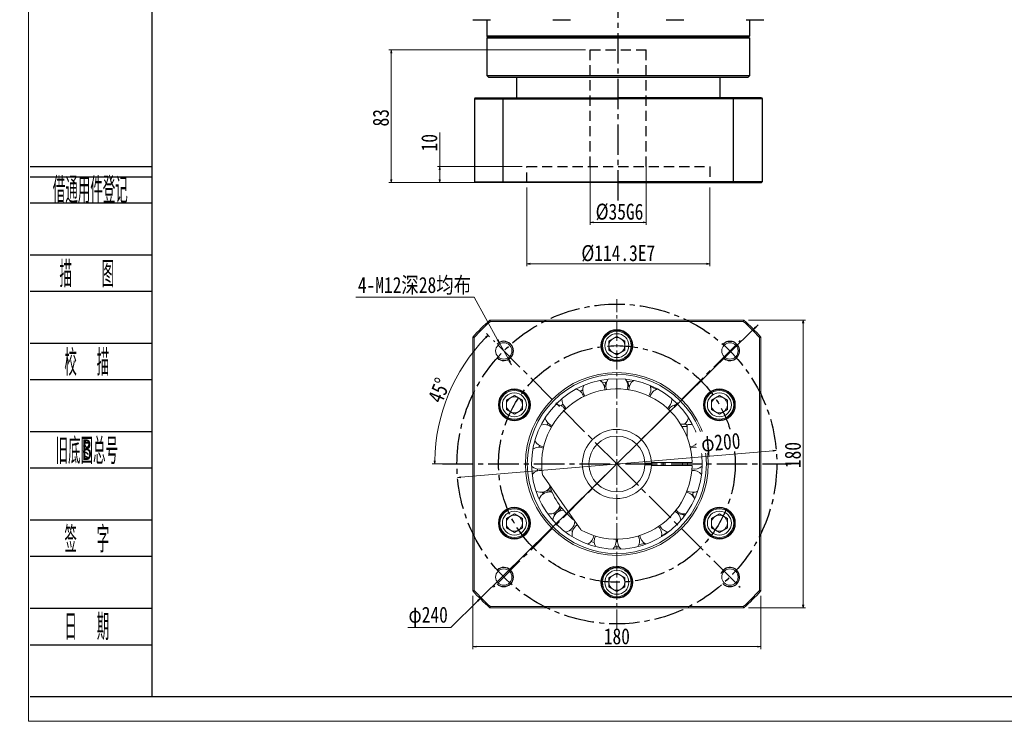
# Model space of a CAD drawing. Header units: millimetres. Extents: x -6 to 1305, y 0 to 916.
# Tile 1 of 3: x -6 to 610, y 0 to 439. Entities that reach past the tile are written whole.
import ezdxf
from ezdxf.enums import TextEntityAlignment as Align

# ---------------------------------------------------------------- set-up
doc = ezdxf.new("R2010")
doc.units = ezdxf.units.MM
doc.set_wipeout_variables(frame=1)
for name, pattern in [('CENTER2', [28.575, 19.05, -3.175, 3.175, -3.175]), ('DASHED2', [9.525, 6.35, -3.175]), ('点画线', [18, 12, -2, 2, -2])]:
    doc.linetypes.add(name, pattern=pattern)
for name, color, linetype in [('1轮廓实线层', 7, 'Continuous'), ('2细线层', 4, 'Continuous'), ('3中心线层', 1, 'CENTER2'), ('4虚线层', 6, 'DASHED2'), ('6文字层', 3, 'Continuous')]:
    doc.layers.add(name, color=color, linetype=linetype)
for name, color, linetype, lineweight in [('中心线层', 1, '点画线', 18), ('图框_外框线', 7, 'Continuous', 18), ('尺寸线层', 3, 'Continuous', 18)]:
    doc.layers.add(name, color=color, linetype=linetype, lineweight=lineweight)
doc.styles.add('PC_TEXTSTYLE', font='ISOCP.SHX', dxfattribs={"width": 0.707, "bigfont": 'GBCBIG.SHX'})
doc.styles.get("Standard").update_dxf_attribs({"font": 'SimSun.ttf'})
doc.styles.add('宋体', font='SimSun.ttf', dxfattribs={"width": 0.8})
doc.dimstyles.new('A水平标注$0', dxfattribs={"dimtxt": 3.5, "dimasz": 2, "dimexe": 1.5, "dimexo": 3, "dimgap": 1.1, "dimtad": 1, "dimtoh": 1, "dimdec": 4, "dimdsep": 46, "dimtxsty": '宋体', "dimblk": 'OPEN', "dimcen": 3, "dimclrd": 3, "dimclre": 3, "dimclrt": 6, "dimadec": 0, "dimazin": 0, "dimtm": 1e-09, "dimtfac": 1, "dimtdec": 4, "dimtix": 1, "dimtmove": 0, "dimatfit": 3, "dimldrblk": 'OPEN', "dimfxl": 0, "dimlwd": 13, "dimlwe": 13, "dimarcsym": 0})
doc.dimstyles.new('D直径标注φ25', dxfattribs={"dimtxt": 3.5, "dimasz": 2, "dimexe": 1, "dimexo": 3, "dimtad": 1, "dimtoh": 1, "dimdec": 1, "dimdsep": 46, "dimtxsty": '宋体', "dimblk": 'OPEN', "dimcen": 3, "dimclrd": 3, "dimclre": 3, "dimclrt": 130, "dimadec": 0, "dimazin": 0, "dimtm": 1e-09, "dimtfac": 1, "dimtdec": 1, "dimtmove": 0, "dimatfit": 0, "dimldrblk": 'OPEN', "dimfxl": 0, "dimlwd": 13, "dimlwe": 13, "dimarcsym": 0})
doc.dimstyles.new('螺孔(M8-7H)', dxfattribs={"dimtxt": 3.5, "dimasz": 2, "dimexe": 1.25, "dimexo": 3, "dimtad": 1, "dimtoh": 1, "dimdec": 4, "dimdsep": 46, "dimtxsty": '宋体', "dimblk": 'OPEN', "dimcen": 3, "dimclrd": 3, "dimclre": 3, "dimclrt": 2, "dimadec": 0, "dimazin": 0, "dimtm": 1e-09, "dimtfac": 1, "dimtdec": 4, "dimtmove": 0, "dimatfit": 3, "dimldrblk": 'OPEN', "dimfxl": 0, "dimlwd": 9, "dimlwe": 9, "dimarcsym": 0})

# ---------------------------------------------------------------- blocks, each defined once
blk = doc.blocks.new('_Open')
at = {"color": 0, "linetype": 'ByBlock', "lineweight": -2}
for p, q in [((-1, 0.17), (0, 0)), ((-1, -0.17), (0, 0)), ((0, 0), (-1, 0))]:
    blk.add_line(p, q, dxfattribs=at)
blk = doc.blocks.new('*D8')
at = {"layer": 'Defpoints', "color": 0, "transparency": 16777216}
for p in [(277.92, 81.56), (457.92, 81.56), (457.92, 46.72)]:
    blk.add_point(p, dxfattribs=at)
at = {"layer": '尺寸线层', "color": 3, "lineweight": 13, "transparency": 16777216}
for p, q in [((277.92, 78.56), (277.92, 45.22)), ((457.92, 78.56), (457.92, 45.22)), ((279.92, 46.72), (455.92, 46.72))]:
    blk.add_line(p, q, dxfattribs=at)
at = {"layer": '尺寸线层', "color": 3, "lineweight": 13, "transparency": 16777216, "xscale": 2, "yscale": 2, "zscale": 2, "rotation": 180}
blk.add_blockref('_Open', (277.92, 46.72), dxfattribs=at)
at = {"layer": '尺寸线层', "color": 3, "lineweight": 13, "transparency": 16777216, "xscale": 2, "yscale": 2, "zscale": 2}
blk.add_blockref('_Open', (457.92, 46.72), dxfattribs=at)
at = {"layer": '尺寸线层', "color": 6, "transparency": 16777216, "insert": (367.92, 53.11), "char_height": 10, "attachment_point": 5, "style": '宋体', "bg_fill": 3, "box_fill_scale": 1.1, "bg_fill_color": 257, "bg_fill_transparency": 0}
blk.add_mtext('180', dxfattribs=at)
blk = doc.blocks.new('*D9')
at = {"layer": 'Defpoints', "color": 0, "transparency": 16777216}
for p in [(447.29, 250.93), (484.4, 250.93), (447.29, 70.93)]:
    blk.add_point(p, dxfattribs=at)
at = {"layer": '尺寸线层', "color": 3, "lineweight": 13, "transparency": 16777216}
for p, q in [((450.29, 250.93), (485.9, 250.93)), ((484.4, 72.93), (484.4, 248.93)), ((450.29, 70.93), (485.9, 70.93))]:
    blk.add_line(p, q, dxfattribs=at)
at = {"layer": '尺寸线层', "color": 3, "lineweight": 13, "transparency": 16777216, "xscale": 2, "yscale": 2, "zscale": 2}
for p, rotation in [((484.4, 250.93), 90), ((484.4, 70.93), 270)]:
    blk.add_blockref('_Open', p, dxfattribs=dict(at, rotation=rotation))
at = {"layer": '尺寸线层', "color": 6, "transparency": 16777216, "insert": (478.01, 166.53), "char_height": 10, "attachment_point": 5, "rotation": 90, "style": '宋体', "bg_fill": 3, "box_fill_scale": 1.1, "bg_fill_color": 257, "bg_fill_transparency": 0}
blk.add_mtext('180', dxfattribs=at)
blk = doc.blocks.new('*D10')
at = {"layer": 'Defpoints', "color": 0, "transparency": 16777216}
for p in [(294.31, 236.9), (300.1, 226.39)]:
    blk.add_point(p, dxfattribs=at)
at = {"layer": '尺寸线层', "color": 3, "lineweight": 9, "transparency": 16777216}
for p, q in [((204.68, 265.25), (278.69, 265.25)), ((278.69, 265.25), (293.35, 238.65)), ((300.1, 226.39), (294.31, 236.9)), ((301.07, 224.64), (302.03, 222.89))]:
    blk.add_line(p, q, dxfattribs=at)
at = {"layer": '尺寸线层', "color": 3, "lineweight": 9, "transparency": 16777216, "xscale": 2, "yscale": 2, "zscale": 2}
for p, rotation in [((294.31, 236.9), 298.8496083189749), ((300.1, 226.39), 118.8496083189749)]:
    blk.add_blockref('_Open', p, dxfattribs=dict(at, rotation=rotation))
at = {"layer": '尺寸线层', "color": 2, "transparency": 16777216, "insert": (241.38, 272.34), "char_height": 10, "attachment_point": 5, "style": '宋体'}
blk.add_mtext('4-M12深28均布', dxfattribs=at)
blk = doc.blocks.new('*D11')
at = {"layer": 'Defpoints', "color": 0, "transparency": 16777216}
for p in [(290.49, 238.36), (269.25, 217.9), (261.92, 160.93), (367.92, 160.93), (473.92, 160.93)]:
    blk.add_point(p, dxfattribs=at)
at = {"layer": '尺寸线层', "color": 3, "lineweight": 13, "transparency": 16777216}
for p, q in [((288.37, 240.48), (286.3, 242.56)), ((258.92, 160.93), (252.49, 160.93))]:
    blk.add_line(p, q, dxfattribs=at)
blk.add_arc((367.92, 160.93), 113.93, 136.00581, 178.99419, dxfattribs=at)
at = {"layer": '尺寸线层', "color": 3, "lineweight": 13, "transparency": 16777216, "xscale": 2, "yscale": 2, "zscale": 2}
for p, rotation in [((287.36, 241.5), 45.50290531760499), ((253.99, 160.93), 269.4970946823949)]:
    blk.add_blockref('_Open', p, dxfattribs=dict(at, rotation=rotation))
at = {"layer": '尺寸线层', "color": 6, "transparency": 16777216, "insert": (256.81, 206.96), "char_height": 10, "attachment_point": 5, "rotation": 67.5, "style": '宋体', "bg_fill": 3, "box_fill_scale": 1.1, "bg_fill_color": 257, "bg_fill_transparency": 0}
blk.add_mtext('45%%d', dxfattribs=at)
blk = doc.blocks.new('*D12')
at = {"layer": 'Defpoints', "color": 0, "transparency": 16777216}
for p in [(453.4, 245.15), (282.43, 76.72)]:
    blk.add_point(p, dxfattribs=at)
at = {"layer": '尺寸线层', "color": 3, "lineweight": 13, "transparency": 16777216}
for p, q in [((454.83, 246.55), (456.25, 247.96)), ((453.4, 245.15), (282.43, 76.72)), ((264.04, 58.6), (281.01, 75.31)), ((237.29, 58.6), (264.04, 58.6))]:
    blk.add_line(p, q, dxfattribs=at)
at = {"layer": '尺寸线层', "color": 3, "lineweight": 13, "transparency": 16777216, "xscale": 2, "yscale": 2, "zscale": 2}
for p, rotation in [((453.4, 245.15), 224.5723010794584), ((282.43, 76.72), 44.57230107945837)]:
    blk.add_blockref('_Open', p, dxfattribs=dict(at, rotation=rotation))
at = {"layer": '尺寸线层', "color": 130, "transparency": 16777216, "insert": (249.92, 65.32), "char_height": 10, "attachment_point": 5, "style": '宋体', "bg_fill": 3, "box_fill_scale": 1.1, "bg_fill_color": 257, "bg_fill_transparency": 0}
blk.add_mtext('φ240', dxfattribs=at)
blk = doc.blocks.new('*D13')
at = {"layer": 'Defpoints', "color": 0, "transparency": 16777216}
for p in [(467.56, 169.43), (268.28, 152.44)]:
    blk.add_point(p, dxfattribs=at)
at = {"layer": '尺寸线层', "color": 3, "lineweight": 13, "transparency": 16777216}
blk.add_line((465.56, 169.26), (270.27, 152.61), dxfattribs=at)
at = {"layer": '尺寸线层', "color": 3, "lineweight": 13, "transparency": 16777216, "xscale": 2, "yscale": 2, "zscale": 2}
for p, rotation in [((467.56, 169.43), 4.874461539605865), ((268.28, 152.44), 184.8744615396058)]:
    blk.add_blockref('_Open', p, dxfattribs=dict(at, rotation=rotation))
at = {"layer": '尺寸线层', "color": 130, "transparency": 16777216, "insert": (433.01, 173.23), "char_height": 10, "attachment_point": 5, "rotation": 4.87446, "style": '宋体', "bg_fill": 3, "box_fill_scale": 1.1, "bg_fill_color": 257, "bg_fill_transparency": 0}
blk.add_mtext('φ200', dxfattribs=at)
blk = doc.blocks.new('*D38')
at = {"layer": 'Defpoints', "color": 0, "transparency": 16777216}
for p in [(311.66, 346.9), (257.17, 336.9), (304.62, 336.9)]:
    blk.add_point(p, dxfattribs=at)
at = {"layer": '尺寸线层', "color": 3, "lineweight": 13, "transparency": 16777216}
for p, q in [((257.17, 346.9), (257.17, 368.16)), ((308.66, 346.9), (255.67, 346.9)), ((257.17, 338.9), (257.17, 344.9)), ((301.62, 336.9), (255.67, 336.9))]:
    blk.add_line(p, q, dxfattribs=at)
at = {"layer": '尺寸线层', "color": 3, "lineweight": 13, "transparency": 16777216, "xscale": 2, "yscale": 2, "zscale": 2}
for p, rotation in [((257.17, 346.9), 90), ((257.17, 336.9), 270)]:
    blk.add_blockref('_Open', p, dxfattribs=dict(at, rotation=rotation))
at = {"layer": '尺寸线层', "color": 6, "transparency": 16777216, "insert": (250.67, 361.88), "char_height": 10, "attachment_point": 5, "rotation": 90, "style": '宋体', "bg_fill": 3, "box_fill_scale": 1.1, "bg_fill_color": 256, "bg_fill_true_color": 13158600, "bg_fill_transparency": 0}
blk.add_mtext('10', dxfattribs=at)
blk = doc.blocks.new('*D39')
at = {"layer": 'Defpoints', "color": 0, "transparency": 16777216}
for p in [(351.31, 419.9), (226.85, 336.9), (304.62, 336.9)]:
    blk.add_point(p, dxfattribs=at)
at = {"layer": '尺寸线层', "color": 3, "lineweight": 13, "transparency": 16777216}
for p, q in [((348.31, 419.9), (225.35, 419.9)), ((226.85, 417.9), (226.85, 338.9)), ((301.62, 336.9), (225.35, 336.9))]:
    blk.add_line(p, q, dxfattribs=at)
at = {"layer": '尺寸线层', "color": 3, "lineweight": 13, "transparency": 16777216, "xscale": 2, "yscale": 2, "zscale": 2}
for p, rotation in [((226.85, 419.9), 90), ((226.85, 336.9), 270)]:
    blk.add_blockref('_Open', p, dxfattribs=dict(at, rotation=rotation))
at = {"layer": '尺寸线层', "color": 6, "transparency": 16777216, "insert": (220.35, 377.47), "char_height": 10, "attachment_point": 5, "rotation": 90, "style": '宋体', "bg_fill": 3, "box_fill_scale": 1.1, "bg_fill_color": 256, "bg_fill_true_color": 13158600, "bg_fill_transparency": 0}
blk.add_mtext('83', dxfattribs=at)
blk = doc.blocks.new('*D40')
at = {"layer": 'Defpoints', "color": 0, "transparency": 16777216}
for p in [(311.66, 336.9), (425.96, 336.9), (425.96, 286.11)]:
    blk.add_point(p, dxfattribs=at)
at = {"layer": '尺寸线层', "color": 3, "lineweight": 13, "transparency": 16777216}
for p, q in [((311.66, 333.9), (311.66, 284.61)), ((425.96, 333.9), (425.96, 284.61)), ((313.66, 286.11), (423.96, 286.11))]:
    blk.add_line(p, q, dxfattribs=at)
at = {"layer": '尺寸线层', "color": 3, "lineweight": 13, "transparency": 16777216, "xscale": 2, "yscale": 2, "zscale": 2, "rotation": 180}
blk.add_blockref('_Open', (311.66, 286.11), dxfattribs=at)
at = {"layer": '尺寸线层', "color": 3, "lineweight": 13, "transparency": 16777216, "xscale": 2, "yscale": 2, "zscale": 2}
blk.add_blockref('_Open', (425.96, 286.11), dxfattribs=at)
at = {"layer": '尺寸线层', "color": 6, "transparency": 16777216, "insert": (368.81, 292.61), "char_height": 10, "attachment_point": 5, "style": '宋体', "bg_fill": 3, "box_fill_scale": 1.1, "bg_fill_color": 256, "bg_fill_true_color": 13158600, "bg_fill_transparency": 0}
blk.add_mtext('{%%c114.3}{}{E7}', dxfattribs=at)
blk = doc.blocks.new('*D41')
at = {"layer": 'Defpoints', "color": 0, "transparency": 16777216}
for p in [(351.31, 349.9), (386.31, 349.9)]:
    blk.add_point(p, dxfattribs=at)
at = {"layer": '尺寸线层', "color": 3, "lineweight": 13, "transparency": 16777216}
for p, q in [((351.31, 346.9), (351.31, 310.54)), ((386.31, 346.9), (386.31, 310.54)), ((353.31, 312.04), (384.31, 312.04))]:
    blk.add_line(p, q, dxfattribs=at)
at = {"layer": '尺寸线层', "color": 3, "lineweight": 13, "transparency": 16777216, "xscale": 2, "yscale": 2, "zscale": 2, "rotation": 180}
blk.add_blockref('_Open', (351.31, 312.04), dxfattribs=at)
at = {"layer": '尺寸线层', "color": 3, "lineweight": 13, "transparency": 16777216, "xscale": 2, "yscale": 2, "zscale": 2}
blk.add_blockref('_Open', (386.31, 312.04), dxfattribs=at)
at = {"layer": '尺寸线层', "color": 6, "transparency": 16777216, "insert": (369.56, 318.54), "char_height": 10, "attachment_point": 5, "style": '宋体', "bg_fill": 3, "box_fill_scale": 1.1, "bg_fill_color": 256, "bg_fill_true_color": 13158600, "bg_fill_transparency": 0}
blk.add_mtext('{%%c35}{}{G6}', dxfattribs=at)
at = {"layer": 'Defpoints', "color": 0, "transparency": 16777216}
blk.add_point((386.31, 312.04), dxfattribs=at)

msp = doc.modelspace()

# ---------------------------------------------------------------- linework, layer by layer
at = {"color": 7, "linetype": 'Continuous', "lineweight": 15}
for p, q in [((318.3935, 156.66459), (318.31392, 157.77348)), ((344.55275, 121.07745), (322.47371, 152.60959)), ((321.73817, 142.14439), (321.31475, 143.27333)), ((324.53185, 143.74498), (324.68683, 143.35883)), ((298.83174, 126.82048), (303.83174, 129.70723)), ((303.83174, 129.70723), (308.83174, 126.82048)), ((329.11233, 129.119), (328.25754, 130.2524)), ((331.08192, 132.28222), (331.33884, 131.95493)), ((427.0035, 126.82048), (432.0035, 129.70723)), ((432.0035, 129.70723), (437.0035, 126.82048)), ((436.08788, 132.56625), (435.85265, 132.06909)), ((436.08788, 132.56625), (435.85265, 132.06909)), ((437.63335, 131.64783), (437.39361, 131.14113)), ((437.63335, 131.64783), (437.39361, 131.14113)), ((298.83174, 121.04698), (298.83174, 126.82048)), ((308.83174, 126.82048), (308.83174, 121.04698)), ((427.0035, 121.04698), (427.0035, 126.82048)), ((437.0035, 126.82048), (437.0035, 121.04698)), ((303.83174, 118.16023), (298.83174, 121.04698)), ((308.83174, 121.04698), (303.83174, 118.16023)), ((340.07919, 118.60995), (338.74055, 119.59259)), ((432.0035, 118.16023), (427.0035, 121.04698)), ((437.0035, 121.04698), (432.0035, 118.16023)), ((307.69742, 115.20109), (307.37847, 115.66205)), ((307.69742, 115.20109), (307.37847, 115.66205)), ((309.26552, 116.08029), (308.95258, 116.53259)), ((309.26552, 116.08029), (308.95258, 116.53259)), ((353.86269, 111.64491), (351.83039, 112.36226)), ((362.91762, 89.82048), (367.91762, 92.70723)), ((367.91762, 92.70723), (372.91762, 89.82048)), ((377.43578, 87.71281), (376.88762, 87.66794)), ((377.43578, 87.71281), (376.88762, 87.66794)), ((377.41314, 85.91519), (376.85447, 85.86946)), ((377.41314, 85.91519), (376.85447, 85.86946))]:
    msp.add_line(p, q, dxfattribs=at)
for points in [[(322.59063, 143.57259), (321.52534, 142.79972), (321.49772, 142.77567)], [(411.99006, 144.17838), (411.6478, 143.30439), (411.63342, 143.26876)], [(418.22086, 143.2129), (417.85493, 143.39994), (417.45008, 143.50961)], [(416.22416, 139.75314), (416.76494, 139.56905), (416.78327, 139.56572)], [(328.66043, 129.71016), (329.69101, 130.09369), (330.21893, 130.35998)], [(395.76414, 115.4473), (395.88382, 116.10049), (395.94445, 117.0115)], [(399.8936, 118.4249), (396.84689, 116.44603), (395.84743, 115.86061)], [(367.52681, 112.72823), (367.42619, 113.90015), (367.41982, 113.93637)], [(385.25648, 111.29076), (383.1929, 110.70777), (381.6249, 110.32551)], [(369.38215, 109.03894), (368.4741, 109.05976), (366.52715, 109.15807)]]:
    msp.add_lwpolyline(points, dxfattribs=at)
for centre, radius in [((303.83174, 123.93373), 10), ((303.83174, 123.93373), 9), ((303.83174, 123.93373), 7.5), ((432.0035, 123.93373), 10), ((432.0035, 123.93373), 9), ((432.0035, 123.93373), 7.5), ((297.20694, 90.22305), 5.1), ((438.62829, 90.22305), 5.1)]:
    msp.add_circle(centre, radius, dxfattribs=at)
for centre, radius, start, end in [((320.38988, 150.08583), 6.875, 84.16461188, 141.72253571), ((415.44535, 150.08583), 6.875, 38.27746429, 95.83538812), ((367.91762, 160.93373), 44.16667, 196.97903787, 233.02096213), ((320.38988, 150.08583), 6.875, 244.09050323, 327.75462611), ((325.69888, 136.55873), 6.875, 75.10251674, 158.86539285), ((326.5216, 137.03373), 7.6295, 87.45722614, 109.31406637), ((326.5216, 137.03373), 6.6295, 83.37518799, 108.95636862), ((410.13635, 136.55873), 6.875, 21.13460715, 78.83827275), ((415.44535, 150.08583), 6.875, 238.34234001, 296.00824999), ((417.13244, 141.535), 2, 121.4608232, 187.85772919), ((409.31363, 137.03373), 7.6295, 20.00185014, 39.85598456), ((303.83174, 123.93373), 9.55, 304.67933747, 293.87754008), ((303.83174, 123.93373), 9.55, 304.67933747, 293.87754008), ((325.69888, 136.55873), 6.875, 261.13460715, 344.89748326), ((334.75919, 125.19745), 6.875, 92.24537389, 175.90949677), ((326.5216, 137.03373), 6.6295, 311.04363139, 336.62481201), ((326.5216, 137.03373), 7.6295, 310.68593363, 332.54277386), ((401.07604, 125.19745), 6.875, 3.99175001, 61.65765999), ((410.13635, 136.55873), 6.875, 221.16172725, 278.86539285), ((409.31363, 137.03373), 7.6295, 241.01307852, 274.33928623), ((403.9072, 129.86809), 6, 335.30629519, 358.27659948), ((432.0035, 123.93373), 9.55, 64.67933747, 53.87754008), ((432.0035, 123.93373), 9.55, 64.67933747, 53.87754008), ((432.0035, 123.93373), 9.55, 53.87754008, 64.67933747), ((432.0035, 123.93373), 9.55, 53.87754008, 64.67933747), ((303.83174, 123.93373), 5, 120, 180), ((303.83174, 123.93373), 5, 180, 240), ((303.83174, 123.93373), 5, 60, 120), ((303.83174, 123.93373), 5, 0, 60), ((303.83174, 123.93373), 5, 300, 0), ((334.75919, 125.19745), 6.875, 278.27746429, 360), ((432.0035, 123.93373), 5, 120, 180), ((432.0035, 123.93373), 5, 180, 240), ((432.0035, 123.93373), 5, 60, 120), ((432.0035, 123.93373), 5, 0, 60), ((432.0035, 123.93373), 5, 300, 360), ((303.83174, 123.93373), 5, 240, 300), ((346.76578, 117.0115), 6.875, 120.66786162, 193.15110714), ((389.06945, 117.0115), 6.875, 0, 44.40681669), ((401.07604, 125.19745), 6.875, 204.16461188, 261.72253571), ((432.0035, 123.93373), 5, 240, 300), ((303.83174, 123.93373), 9.55, 293.87754008, 304.67933747), ((303.83174, 123.93373), 9.55, 293.87754008, 304.67933747), ((346.76578, 117.0115), 6.875, 295.42032144, 352.97824527), ((360.65181, 112.72823), 6.875, 152.73604045, 210.29396428), ((360.65181, 112.72823), 6.875, 312.56317858, 0), ((375.18343, 112.72823), 6.875, 169.87889759, 227.43682142), ((375.18343, 112.72823), 6.875, 329.70603572, 0), ((375.18343, 112.72823), 6.875, 0, 27.26395955), ((389.06945, 117.0115), 6.875, 187.02175473, 244.57967856), ((367.91762, 86.93373), 5, 120, 180), ((367.91762, 86.93373), 5, 60, 120), ((367.91762, 86.93373), 5, 0, 60), ((367.91762, 86.93373), 9.55, 353.87754008, 4.67933747), ((367.91762, 86.93373), 9.55, 353.87754008, 4.67933747)]:
    msp.add_arc(centre, radius, start, end, dxfattribs=at)
for points in [[(288.54508, 250.93373), (288.84803, 250.13373)], [(322.47371, 152.60959), (321.41362, 154.12355)], [(345.61284, 119.56349), (344.55275, 121.07745)]]:
    msp.add_open_spline(points, degree=1, dxfattribs=at)
at = {"layer": '1轮廓实线层', "linetype": 'Continuous', "lineweight": 30}
for p, q in [((277.85045, 438.79674), (284.77395, 438.79674)), ((284.77395, 438.79674), (288.85044, 438.79674)), ((286.8093, 428.39674), (286.8093, 438.79674)), ((327.91109, 438.79674), (338.17422, 438.79674)), ((338.17422, 438.79674), (338.91108, 438.79674)), ((398.70752, 438.79674), (409.70752, 438.79674)), ((448.76816, 438.79674), (459.76816, 438.79674)), ((450.8093, 438.79674), (450.8093, 428.39674)), ((287.3093, 427.89674), (286.8093, 428.39674)), ((450.8093, 428.39674), (286.8093, 428.39674)), ((286.8093, 427.39674), (287.3093, 427.89674)), ((286.8093, 403.69674), (286.8093, 427.39674)), ((286.8093, 427.39674), (450.8093, 427.39674)), ((287.3093, 427.89674), (450.30931, 427.89674)), ((450.8093, 428.39674), (450.30931, 427.89674)), ((450.30931, 427.89674), (450.8093, 427.39674)), ((450.8093, 427.39674), (450.8093, 403.69674)), ((287.6093, 402.89674), (286.8093, 403.69674)), ((368.8093, 403.69674), (286.8093, 403.69674)), ((287.6093, 402.89674), (368.8093, 402.89674)), ((290.3093, 402.79674), (301.3093, 402.79674)), ((305.3093, 389.89675), (305.3093, 402.89674)), ((326.8093, 402.79674), (337.8093, 402.79674)), ((450.8093, 403.69674), (368.8093, 403.69674)), ((368.8093, 402.89674), (450.0093, 402.89674)), ((399.8093, 402.79674), (410.8093, 402.79674)), ((432.3093, 402.89674), (432.3093, 389.89675)), ((436.3093, 402.79674), (447.3093, 402.79674)), ((450.8093, 403.69674), (450.0093, 402.89674)), ((440.81407, 389.39674), (440.63183, 389.89675)), ((440.81407, 337.39675), (440.81407, 389.39674)), ((458.31407, 389.89675), (458.81407, 389.39674)), ((458.81407, 389.39674), (458.81407, 337.39675)), ((368.81407, 336.89674), (458.31407, 336.89674)), ((440.81407, 337.39675), (440.63183, 336.89674)), ((458.31407, 336.89674), (458.81407, 337.39675))]:
    msp.add_line(p, q, dxfattribs=at)
at = {"layer": '1轮廓实线层'}
for p, q in [((458.31407, 389.89675), (368.81407, 389.89675)), ((458.81407, 389.39674), (368.81407, 389.39674))]:
    msp.add_line(p, q, dxfattribs=at)
at = {"layer": '1轮廓实线层', "linetype": 'Continuous', "lineweight": 30}
for centre, start, end in [((290.3093, 403.79674), 244.15806724, 270), ((301.3093, 403.79674), 270, 295.84193276), ((326.8093, 403.79674), 244.15806724, 270), ((337.8093, 403.79674), 270, 295.84193276), ((399.8093, 403.79674), 244.15806724, 270), ((410.8093, 403.79674), 270, 295.84193276), ((436.3093, 403.79674), 244.15806724, 270), ((447.3093, 403.79674), 270, 295.84193276)]:
    msp.add_arc(centre, 1, start, end, dxfattribs=at)
at = {"layer": '2细线层'}
for p, q in [((0.97474, 347.05485), (77.0937, 347.05485)), ((0.97474, 340.55218), (77.0937, 340.55218)), ((0.97474, 324.29551), (77.0937, 324.29551)), ((0.97474, 291.78216), (77.0937, 291.78216)), ((0.97474, 269.02282), (77.0937, 269.02282)), ((0.97474, 236.50948), (77.0937, 236.50948)), ((0.97474, 213.75014), (77.0937, 213.75014)), ((0.97474, 181.23679), (77.0937, 181.23679)), ((0.97474, 158.47745), (77.0937, 158.47745)), ((0.97474, 125.96411), (77.0937, 125.96411)), ((0.97474, 103.20477), (77.0937, 103.20477)), ((0.97474, 70.69142), (77.0937, 70.69142)), ((0.97474, 47.93208), (77.0937, 47.93208)), ((0.97474, 15.41874), (77.0937, 15.41874))]:
    msp.add_line(p, q, dxfattribs=at)
at = {"layer": '3中心线层'}
msp.add_line((368.81407, 325.68964), (368.81407, 567.39674), dxfattribs=at)
at = {"layer": '4虚线层'}
for p, q in [((351.31407, 419.89674), (386.31407, 419.89674)), ((351.31407, 346.89674), (351.31407, 419.89674)), ((386.31407, 346.89674), (386.31407, 419.89674)), ((311.66407, 346.89674), (425.96407, 346.89674)), ((311.66407, 336.89674), (311.66407, 346.89674))]:
    msp.add_line(p, q, dxfattribs=at)

# ---------------------------------------------------------------- texts
at = {"layer": '6文字层', "color": 3, "style": 'PC_TEXTSTYLE'}
for s, width, p in [('借通用件登记', 0.667, (38.62145, 332.85492)), ('描   图', 0.6667, (36.45202, 280.40249)), ('校  描', 0.667, (36.45202, 225.12981)), ('旧底图总号', 0.667, (36.45202, 169.85712)), ('签  字', 0.667, (36.45202, 114.58444)), ('日  期', 0.667, (36.47229, 59.63626))]:
    msp.add_text(s, height=16.256672, dxfattribs=dict(at, width=width)).set_placement(p, align=Align.MIDDLE)
at = {"layer": '6文字层', "width": 0.707}
msp.add_text('B', height=13.00534, dxfattribs=at).set_placement((36.45202, 169.85712), align=Align.MIDDLE)

# ---------------------------------------------------------------- dimensions: what is measured, and where the dimension line sits
at = {"layer": '尺寸线层'}
dim = msp.add_diameter_dim_2p(p1=(300.10201, 226.38907), p2=(294.31186, 236.89974), text='4-M12深28均布', dimstyle='螺孔(M8-7H)', override={"dimtxt": 10, "dimgap": 0.5, "dimpost": 'M<>-7H', "dimtfill": 0}, dxfattribs=at)
dim.commit()
dim.dimension.update_dxf_attribs({"geometry": '*D10', "text_midpoint": (241.37718, 265.24869), "dimtype": 163})
dim = msp.add_linear_dim(base=(457.91762, 46.71765), p1=(277.91762, 81.56119), p2=(457.91762, 81.56119), dimstyle='A水平标注$0', override={"dimtxt": 10, "dimgap": 1.5, "dimblk": 'Open', "dimtfill": 1, "dimtfillclr": 256}, dxfattribs=at)
dim.commit()
dim.dimension.update_dxf_attribs({"geometry": '*D8', "text_midpoint": (367.91762, 46.71765), "dimtype": 160})

# ---------------------------------------------------------------- next in the draw order: linework, layer by layer
at = {"color": 7, "linetype": 'Continuous', "lineweight": 15}
for p, q in [((362.91762, 84.04698), (362.91762, 89.82048)), ((372.91762, 89.82048), (372.91762, 84.04698)), ((367.91762, 81.16023), (362.91762, 84.04698)), ((372.91762, 84.04698), (367.91762, 81.16023))]:
    msp.add_line(p, q, dxfattribs=at)
for radius in [10, 9, 7.5]:
    msp.add_circle((367.91762, 86.93373), radius, dxfattribs=at)
at = {"color": 4}
msp.add_arc((297.20694, 90.22305), 6, 225, 133.28086868, dxfattribs=at)
at = {"color": 7, "linetype": 'Continuous', "lineweight": 15}
for centre, radius, start, end in [((367.91762, 86.93373), 9.55, 4.67933747, 353.87754008), ((367.91762, 86.93373), 9.55, 4.67933747, 353.87754008), ((367.91762, 86.93373), 5, 180, 240), ((367.91762, 86.93373), 5, 300, 360), ((367.91762, 160.93373), 120, 221.40962211, 228.59037789), ((367.91762, 160.93373), 119.2, 221.55475457, 228.44524543), ((367.91762, 86.93373), 5, 240, 300)]:
    msp.add_arc(centre, radius, start, end, dxfattribs=at)
for points in [[(277.91762, 81.56119), (278.71762, 81.86414)], [(288.84803, 71.73373), (288.54508, 70.93373)]]:
    msp.add_open_spline(points, degree=1, dxfattribs=at)

# ---------------------------------------------------------------- next in the draw order: dimensions: what is measured, and where the dimension line sits
at = {"layer": '尺寸线层'}
dim = msp.add_linear_dim(base=(484.40074, 250.93373), p1=(447.29016, 70.93373), p2=(447.29016, 250.93373), angle=90, dimstyle='A水平标注$0', override={"dimtxt": 10, "dimgap": 1.5, "dimblk": 'Open', "dimtfill": 1, "dimtfillclr": 256}, dxfattribs=at)
dim.commit()
dim.dimension.update_dxf_attribs({"geometry": '*D9', "text_midpoint": (484.40074, 166.53344), "dimtype": 160})

# ---------------------------------------------------------------- next in the draw order: linework, layer by layer
at = {"color": 7, "linetype": 'Continuous', "lineweight": 15}
for p, q in [((288.54508, 250.93373), (447.29016, 250.93373)), ((446.98721, 250.13373), (288.84803, 250.13373)), ((447.29016, 70.93373), (288.54508, 70.93373)), ((288.84803, 71.73373), (446.98721, 71.73373))]:
    msp.add_line(p, q, dxfattribs=at)
at = {"color": 4}
msp.add_arc((438.62829, 90.22305), 6, 223.28086868, 160.15840041, dxfattribs=at)
at = {"color": 7, "linetype": 'Continuous', "lineweight": 15}
for radius, start, end in [(119.2, 311.55475457, 318.44524543), (120, 311.40962211, 318.59037789)]:
    msp.add_arc((367.91762, 160.93373), radius, start, end, dxfattribs=at)
for points in [[(447.29016, 250.93373), (446.98721, 250.13373)], [(457.11762, 81.86414), (457.91762, 81.56119)], [(446.98721, 71.73373), (447.29016, 70.93373)]]:
    msp.add_open_spline(points, degree=1, dxfattribs=at)

# ---------------------------------------------------------------- next in the draw order: dimensions: what is measured, and where the dimension line sits
at = {"layer": '尺寸线层'}
dim = msp.add_angular_dim_2l(base=(269.25046, 217.89924), line1=((261.91762, 160.93373), (473.91762, 160.93373)), line2=((367.91762, 160.93373), (290.49432, 238.35702)), dimstyle='A水平标注$0', override={"dimtxt": 10, "dimgap": 1.5, "dimblk": 'Open', "dimtfill": 1, "dimtfillclr": 256}, dxfattribs=at)
dim.commit()
dim.dimension.update_dxf_attribs({"geometry": '*D11', "text_midpoint": (256.8087, 206.95655)})

# ---------------------------------------------------------------- next in the draw order: linework, layer by layer
at = {"color": 7, "linetype": 'Continuous', "lineweight": 15}
for p, q in [((277.91762, 81.56119), (277.91762, 240.30627)), ((362.91762, 237.82048), (367.91762, 240.70723)), ((367.91762, 240.70723), (372.91762, 237.82048)), ((457.91762, 240.30627), (457.91762, 81.56119)), ((278.71762, 240.00332), (278.71762, 81.86414)), ((358.39945, 234.15465), (358.94761, 234.19952)), ((358.42209, 235.95227), (358.98076, 235.998)), ((362.91762, 232.04698), (362.91762, 237.82048)), ((372.91762, 237.82048), (372.91762, 232.04698)), ((457.11762, 81.86414), (457.11762, 240.00332)), ((367.91762, 229.16023), (362.91762, 232.04698)), ((372.91762, 232.04698), (367.91762, 229.16023)), ((298.83174, 200.82048), (303.83174, 203.70723)), ((303.83174, 203.70723), (308.83174, 200.82048)), ((345.01465, 206.35896), (346.67893, 207.23965)), ((360.42042, 207.31903), (360.4233, 207.5179)), ((426.56971, 205.78717), (426.88265, 205.33487)), ((426.56971, 205.78717), (426.88265, 205.33487)), ((427.0035, 200.82048), (432.0035, 203.70723)), ((428.13782, 206.66637), (428.45676, 206.20541)), ((428.13782, 206.66637), (428.45676, 206.20541)), ((432.0035, 203.70723), (437.0035, 200.82048)), ((298.83174, 195.04698), (298.83174, 200.82048)), ((308.83174, 200.82048), (308.83174, 195.04698)), ((333.13249, 197.34403), (334.18858, 198.38656)), ((402.25447, 201.21287), (402.23252, 201.76181)), ((427.0035, 195.04698), (427.0035, 200.82048)), ((437.0035, 200.82048), (437.0035, 195.04698)), ((303.83174, 192.16023), (298.83174, 195.04698)), ((308.83174, 195.04698), (303.83174, 192.16023)), ((432.0035, 192.16023), (427.0035, 195.04698)), ((437.0035, 195.04698), (432.0035, 192.16023)), ((298.20189, 190.21963), (298.44162, 190.72633)), ((298.20189, 190.21963), (298.44162, 190.72633)), ((299.74735, 189.30121), (299.98258, 189.79838)), ((299.74735, 189.30121), (299.98258, 189.79838)), ((324.33554, 185.37982), (324.93633, 186.47314)), ((407.71711, 185.93373), (410.41762, 185.93373)), ((411.91762, 184.43373), (408.62081, 184.43373)), ((411.91762, 184.43373), (411.91762, 177.45644)), ((319.29459, 171.45182), (319.53631, 172.55877)), ((418.74805, 174.5537), (419.43366, 174.73741)), ((385.81063, 161.43373), (389.51183, 161.43373)), ((389.51183, 160.43373), (385.81063, 160.43373)), ((388.89379, 161.4168), (388.89379, 160.43373)), ((389.89488, 161.93373), (414.10679, 161.93373)), ((392.91762, 159.93373), (392.91762, 161.93373)), ((396.91762, 161.93373), (396.91762, 159.93373)), ((408.91762, 161.93373), (408.91762, 159.93373)), ((412.08428, 160.93373), (412.07296, 161.93373)), ((412.07296, 159.93373), (412.08428, 160.93373)), ((389.89488, 159.93373), (414.10679, 159.93373))]:
    msp.add_line(p, q, dxfattribs=at)
for points in [[(359.05046, 211.64002), (361.08925, 212.04242), (361.48528, 212.1108)], [(374.10519, 212.68032), (375.89259, 212.51144), (377.37126, 212.32434)], [(374.42435, 207.46381), (374.66908, 208.38627), (374.79262, 209.68373)], [(388.92532, 209.30604), (390.22564, 208.78012), (392.83282, 207.59881)], [(402.23714, 201.70071), (402.92116, 201.15235), (403.29817, 200.84188)], [(388.91166, 160.43373), (388.91762, 160.93373), (388.91166, 161.43373)]]:
    msp.add_lwpolyline(points, dxfattribs=at)
for centre, radius in [((367.91762, 234.93373), 10), ((367.91762, 234.93373), 9), ((367.91762, 234.93373), 7.5), ((297.20694, 231.64441), 5.1), ((438.62829, 231.64441), 5.1), ((367.91762, 160.93373), 57.15), ((367.91762, 160.93373), 56), ((367.91762, 160.93373), 53.33333), ((303.83174, 197.93373), 10), ((303.83174, 197.93373), 9), ((303.83174, 197.93373), 7.5), ((432.0035, 197.93373), 10), ((432.0035, 197.93373), 9), ((432.0035, 197.93373), 7.5)]:
    msp.add_circle(centre, radius, dxfattribs=at)
for centre, radius, start, end in [((367.91762, 160.93373), 120, 131.40962211, 138.59037789), ((367.91762, 160.93373), 119.2, 131.55475457, 138.44524543), ((367.91762, 160.93373), 119.2, 41.55475457, 48.44524543), ((367.91762, 160.93373), 120, 41.40962211, 48.59037789), ((367.91762, 234.93373), 9.55, 184.67933747, 173.87754008), ((367.91762, 234.93373), 9.55, 173.87754008, 184.67933747), ((367.91762, 234.93373), 5, 120, 180), ((367.91762, 234.93373), 5, 180, 240), ((367.91762, 234.93373), 5, 60, 120), ((367.91762, 234.93373), 5, 0, 60), ((367.91762, 234.93373), 5, 300, 360), ((367.91762, 234.93373), 5, 240, 300), ((353.5483, 207.5179), 6.875, 158.27746429, 215.83538812), ((353.5483, 207.5179), 6.875, 0, 56.00824999), ((367.91762, 208.73373), 7.6295, 154.3740241, 178.98692148), ((367.91762, 209.68373), 6.875, 141.13460715, 198.83827274), ((367.91762, 209.68373), 6.875, 0, 38.86539285), ((367.91762, 208.73373), 7.6295, 1.01307852, 30.89634507), ((382.28693, 207.5179), 6.875, 123.99175001, 181.65765999), ((382.28693, 207.5179), 6.875, 0, 21.72253571), ((303.83174, 197.93373), 9.55, 244.67933747, 233.87754008), ((303.83174, 197.93373), 9.55, 244.67933747, 233.87754008), ((367.91762, 160.93373), 47, 1.21915113, 188.3313394), ((340.45576, 201.21287), 6.875, 15.59318331, 73.15110714), ((382.28693, 207.5179), 6.875, 324.16461188, 360), ((395.37947, 201.21287), 6.875, 106.84889286, 164.40681669), ((432.0035, 197.93373), 9.55, 124.67933747, 113.87754008), ((432.0035, 197.93373), 9.55, 124.67933747, 113.87754008), ((432.0035, 197.93373), 9.55, 113.87754008, 124.67933747), ((432.0035, 197.93373), 9.55, 113.87754008, 124.67933747), ((303.83174, 197.93373), 5, 120, 180), ((303.83174, 197.93373), 5, 180, 240), ((303.83174, 197.93373), 5, 60, 120), ((303.83174, 197.93373), 5, 0, 60), ((303.83174, 197.93373), 5, 300, 360), ((329.80333, 191.32886), 6.875, 32.73604045, 90.29396428), ((340.45576, 201.21287), 6.875, 175.42032144, 232.97824527), ((395.37947, 201.21287), 6.875, 307.02175473, 360), ((406.0319, 191.32886), 6.875, 89.70603572, 147.26395955), ((432.0035, 197.93373), 5, 120, 180), ((432.0035, 197.93373), 5, 180, 240), ((432.0035, 197.93373), 5, 60, 120), ((432.0035, 197.93373), 5, 0, 60), ((432.0035, 197.93373), 5, 300, 360), ((303.83174, 197.93373), 5, 240, 300), ((432.0035, 197.93373), 5, 240, 300), ((303.83174, 197.93373), 9.55, 233.87754008, 244.67933747), ((303.83174, 197.93373), 9.55, 233.87754008, 244.67933747), ((322.53752, 178.74411), 6.875, 49.87889759, 107.43682142), ((329.80333, 191.32886), 6.875, 192.56317858, 250.12110241), ((406.0319, 191.32886), 6.875, 308.30281976, 347.43682142), ((410.41762, 184.43373), 1.5, 0, 90), ((413.29771, 178.74411), 6.875, 72.56317858, 104.58145062), ((367.91762, 160.93373), 21.6, 1.32640967, 358.67359033), ((322.53752, 178.74411), 6.875, 209.70603572, 267.26395955), ((367.91762, 160.93373), 17.5, 1.63724508, 358.36275492), ((413.29771, 178.74411), 6.875, 272.73604045, 330.29396428), ((319.30393, 164.57682), 6.875, 67.02175473, 124.57967856), ((416.5313, 164.57682), 6.875, 55.42032144, 112.97824527), ((367.91762, 160.93373), 29, 358.02389171, 1.97610829), ((319.30393, 164.57682), 6.875, 226.84889286, 284.40681669), ((367.91762, 160.93373), 47, 241.6686606, 358.78084887), ((416.5313, 164.57682), 6.875, 255.59318331, 313.15110714)]:
    msp.add_arc(centre, radius, start, end, dxfattribs=at)
at = {"color": 4}
for centre, start, end in [((297.20694, 231.64441), 226.71913132, 135), ((438.62829, 231.64441), 225, 136.71913132)]:
    msp.add_arc(centre, 6, start, end, dxfattribs=at)
at = {"color": 7, "linetype": 'Continuous', "lineweight": 15}
for points in [[(277.91762, 240.30627), (278.71762, 240.00332)], [(457.11762, 240.00332), (457.91762, 240.30627)], [(385.81063, 161.43373), (385.41047, 161.43373)], [(385.41047, 160.43373), (385.81063, 160.43373)], [(389.91193, 161.43373), (389.51183, 161.43373)], [(389.51183, 160.43373), (389.91193, 160.43373)], [(414.90698, 161.93373), (414.10679, 161.93373)], [(414.90698, 159.93373), (414.10679, 159.93373)]]:
    msp.add_open_spline(points, degree=1, dxfattribs=at)
at = {"layer": '3中心线层'}
for p, q in [((367.91762, 160.93373), (290.78191, 238.06944)), ((367.91762, 160.93373), (445.05332, 238.06944)), ((258.91762, 160.93373), (476.91762, 160.93373)), ((367.91762, 160.93373), (290.78191, 83.79802)), ((367.91762, 160.93373), (445.05332, 83.79802))]:
    msp.add_line(p, q, dxfattribs=at)
for radius in [100, 74]:
    msp.add_circle((367.91762, 160.93373), radius, dxfattribs=at)

# ---------------------------------------------------------------- next in the draw order: dimensions: what is measured, and where the dimension line sits
at = {"layer": '尺寸线层'}
dim = msp.add_diameter_dim_2p(p1=(453.40146, 245.15078), p2=(282.43377, 76.71668), dimstyle='D直径标注φ25', override={"dimtxt": 10, "dimgap": 1.5, "dimpost": 'φ<>'}, dxfattribs=at)
dim.commit()
dim.dimension.update_dxf_attribs({"geometry": '*D12', "text_midpoint": (249.9173, 58.59845), "dimtype": 163})

# ---------------------------------------------------------------- next in the draw order: wipeouts: each hides what was drawn before it
msp.add_wipeout([(418.10285, 169.12775), (417.10867, 180.78543), (447.39872, 183.3686), (448.39291, 171.71092)]).dxf.layer = '1轮廓实线层'

# ---------------------------------------------------------------- next in the draw order: dimensions: what is measured, and where the dimension line sits
dim = msp.add_diameter_dim_2p(p1=(268.27929, 152.43645), p2=(467.55594, 169.43101), dimstyle='D直径标注φ25', override={"dimtxt": 10, "dimgap": 1.5, "dimpost": 'φ<>'}, dxfattribs=at)
dim.commit()
dim.dimension.update_dxf_attribs({"geometry": '*D13', "text_midpoint": (433.57927, 166.53344), "dimtype": 163})

# ---------------------------------------------------------------- next in the draw order: linework, layer by layer
at = {"layer": '中心线层'}
msp.add_line((367.91762, 57.93373), (367.91762, 263.93373), dxfattribs=at)
at = {"layer": '图框_外框线', "color": 3}
msp.add_lwpolyline([(0, 0), (1295.17416, 0), (1295.17416, 915.87316), (0, 915.87316)], close=True, dxfattribs=at)
at = {"layer": '图框_外框线', "color": 3, "lineweight": 25}
msp.add_lwpolyline([(77.0937, 15.41874), (1279.75542, 15.41874), (1279.75542, 900.45442), (77.0937, 900.45442)], close=True, dxfattribs=at)

# ---------------------------------------------------------------- next in the draw order: dimensions: what is measured, and where the dimension line sits
at = {"layer": '尺寸线层'}
dim = msp.add_linear_dim(base=(257.17478, 336.89674), p1=(311.66407, 346.89674), p2=(304.61883, 336.89674), angle=90, dimstyle='A水平标注$0', override={"dimtxt": 10, "dimgap": 1.5, "dimtoh": 0, "dimblk": 'Open', "dimtfill": 1, "dimtfillclr": 256}, dxfattribs=at)
dim.commit()
dim.dimension.update_dxf_attribs({"geometry": '*D38', "text_midpoint": (257.17478, 361.87924), "dimtype": 160})

# ---------------------------------------------------------------- next in the draw order: dimensions: what is measured, and where the dimension line sits
dim = msp.add_linear_dim(base=(226.84733, 336.89674), p1=(351.31407, 419.89674), p2=(304.61883, 336.89674), angle=90, dimstyle='A水平标注$0', override={"dimtxt": 10, "dimgap": 1.5, "dimblk": 'Open', "dimtfill": 1, "dimtfillclr": 256}, dxfattribs=at)
dim.commit()
dim.dimension.update_dxf_attribs({"geometry": '*D39', "text_midpoint": (226.84733, 377.46882), "dimtype": 160})

# ---------------------------------------------------------------- next in the draw order: linework, layer by layer
at = {"layer": '1轮廓实线层', "linetype": 'Continuous', "lineweight": 30}
for p, q in [((279.31407, 389.89675), (278.81407, 389.39674)), ((278.81407, 389.39674), (278.81407, 337.39675)), ((296.81407, 389.39674), (296.99631, 389.89675)), ((296.81407, 337.39675), (296.81407, 389.39674)), ((279.31407, 336.89674), (278.81407, 337.39675)), ((296.81407, 337.39675), (296.99631, 336.89674))]:
    msp.add_line(p, q, dxfattribs=at)
at = {"layer": '1轮廓实线层'}
for p, q in [((278.81407, 389.39674), (368.81407, 389.39674)), ((279.31407, 389.89675), (368.81407, 389.89675))]:
    msp.add_line(p, q, dxfattribs=at)

# ---------------------------------------------------------------- next in the draw order: dimensions: what is measured, and where the dimension line sits
at = {"layer": '尺寸线层'}
dim = msp.add_linear_dim(base=(425.96407, 286.10641), p1=(311.66407, 336.89674), p2=(425.96407, 336.89674), text='{%%c<>}{}{E7}', dimstyle='A水平标注$0', override={"dimtxt": 10, "dimgap": 1.5, "dimblk": 'Open', "dimtfill": 1, "dimtfillclr": 256}, dxfattribs=at)
dim.commit()
dim.dimension.update_dxf_attribs({"geometry": '*D40', "text_midpoint": (368.81407, 286.10641), "dimtype": 160})

# ---------------------------------------------------------------- next in the draw order: linework, layer by layer
at = {"layer": '4虚线层'}
msp.add_line((425.96407, 346.89674), (425.96407, 336.89674), dxfattribs=at)

# ---------------------------------------------------------------- next in the draw order: dimensions: what is measured, and where the dimension line sits
at = {"layer": '尺寸线层'}
dim = msp.add_linear_dim(base=(386.31407, 312.04486), p1=(351.31407, 349.89674), p2=(386.31407, 349.89674), text='{%%c<>}{}{G6}', dimstyle='A水平标注$0', override={"dimtxt": 10, "dimgap": 1.5, "dimblk": 'Open', "dimtfill": 1, "dimtfillclr": 256}, dxfattribs=at)
dim.commit()
dim.dimension.update_dxf_attribs({"geometry": '*D41', "text_midpoint": (369.56407, 312.04486), "dimtype": 160})

# ---------------------------------------------------------------- next in the draw order: linework, layer by layer
at = {"layer": '1轮廓实线层'}
for p in [(278.81407, 337.39675), (458.81407, 337.39675)]:
    msp.add_line(p, (368.81407, 337.39675), dxfattribs=at)
at = {"layer": '1轮廓实线层', "linetype": 'Continuous', "lineweight": 30}
msp.add_line((368.81407, 336.89674), (279.31407, 336.89674), dxfattribs=at)

doc.saveas('drawing.dxf')
